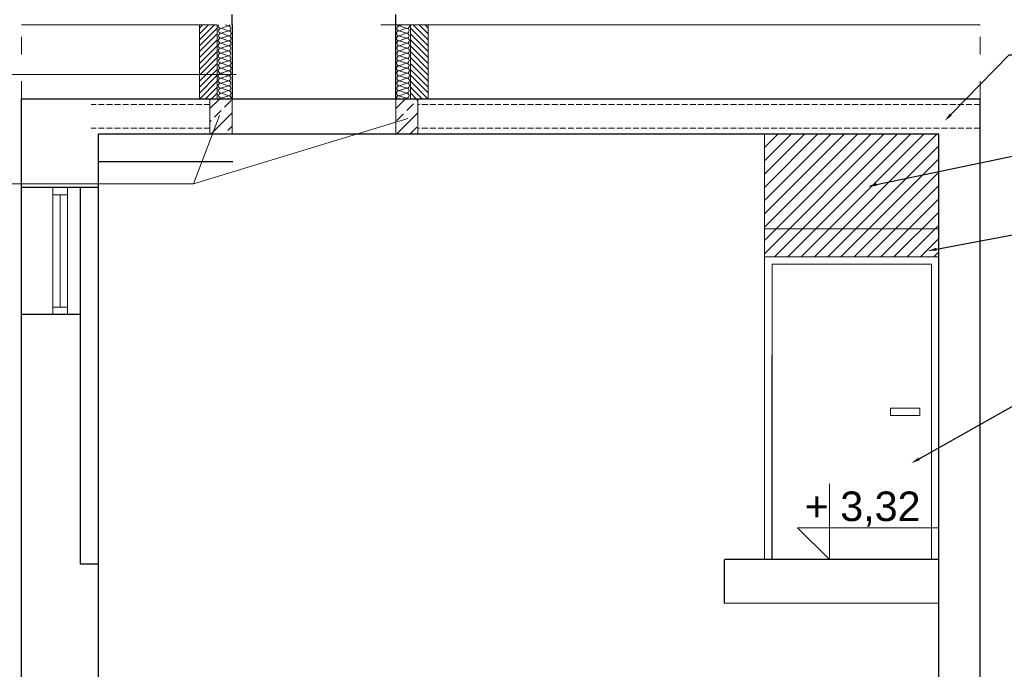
# Model space of a CAD drawing. Header units: millimetres. Extents: x 2341 to 31069, y -7915 to 10644.
# Tile 45 of 105: x 10551 to 11218, y 8448 to 8887. Entities that reach past the tile are written whole.
import ezdxf
from ezdxf import colors
from ezdxf.entities.mleader import LeaderData, LeaderLine
from ezdxf.math import Vec2, Vec3

# ---------------------------------------------------------------- set-up
doc = ezdxf.new("R2010")
doc.units = ezdxf.units.MM
doc.linetypes.add('ACAD_ISO03W100', pattern=[30, 12, -18])
doc.linetypes.add('BANKLINE1', pattern=[5.5, 4, -1.5])
for name, color, linetype, lineweight in [('kreskowanie', 252, 'Continuous', 5), ('opisy', 5, 'Continuous', 5), ('ściany nośne', 1, 'Continuous', 25)]:
    doc.layers.add(name, color=color, linetype=linetype, lineweight=lineweight)
doc.styles.get("Standard").update_dxf_attribs({"font": 'ARIAL.TTF'})

msp = doc.modelspace()

# ---------------------------------------------------------------- hatches: boundary and pattern name
at = {"layer": 'kreskowanie'}
h = msp.add_hatch(dxfattribs=at)
h.set_pattern_fill('JIS_WOOD', color=256, scale=4, style=0)
h.set_pattern_definition([(45, (9043.281, 7424.026), (-2, 2), [])])
h.paths.add_polyline_path([(10684.94, 8883.81), (10672.94, 8883.81), (10672.94, 8850.31), (10684.94, 8850.31)])
h.paths.add_polyline_path([(10684.94, 8850.31), (10672.94, 8850.31), (10672.94, 8833.81), (10684.94, 8833.81)])
h = msp.add_hatch(dxfattribs=at)
h.set_pattern_fill('JIS_WOOD', color=256, scale=4, style=0)
h.set_pattern_definition([(135, (12457.4314, 7424.026), (2, 2), [])])
h.paths.add_polyline_path([(10815.77, 8883.81), (10827.77, 8883.81), (10827.77, 8850.31), (10815.77, 8850.31)])
h.paths.add_polyline_path([(10815.77, 8850.31), (10827.77, 8850.31), (10827.77, 8833.81), (10815.77, 8833.81)])
at = {"layer": 'kreskowanie', "transparency": 33554687}
h = msp.add_hatch(dxfattribs=at)
h.set_pattern_fill('ANSI33', color=256, scale=2)
h.set_pattern_definition([(45, (10211.627, 13351.876), (-8.980256, 8.980256), []), (45, (10220.608, 13351.876), (-8.980256, 8.980256), [6.35, -3.175])])
h.paths.add_polyline_path([(10679.94, 8833.81), (10679.94, 8809.81), (10694.94, 8809.81), (10694.94, 8833.81)])
h.paths.add_polyline_path([(10805.77, 8833.81), (10805.77, 8809.81), (10820.77, 8809.81), (10820.77, 8833.81)])
h = msp.add_hatch(dxfattribs=at)
h.set_pattern_fill('ANSI31', color=256, scale=2)
h.set_pattern_definition([(45, (18033.4274, 6879.251), (-4.490128, 4.490128), [])])
h.paths.add_polyline_path([(11055.5, 8745.81), (11055.5, 8726.81), (11173.5, 8726.81), (11173.5, 8732.2), (11173.5, 8745.81)])
h.paths.add_polyline_path([(11173.5, 8784.49), (11173.5, 8809.81), (11055.5, 8809.81), (11055.5, 8745.81), (11173.5, 8745.81)])

# ---------------------------------------------------------------- linework, layer by layer
at = {"layer": 'kreskowanie'}
for p, q in [((10684.94, 8883.81), (10684.94, 8833.81)), ((10815.77, 8883.81), (10815.77, 8833.81))]:
    msp.add_line(p, q, dxfattribs=at)
at = {"layer": 'kreskowanie', "linetype": 'ByBlock', "ltscale": 0.9504}
for p, q in [((10687.3, 8881.44), (10692.44, 8883.07)), ((10687.58, 8881.57), (10692.67, 8879.79)), ((10690.32, 8883.81), (10692.44, 8883.07)), ((10813.13, 8881.57), (10808.04, 8879.79)), ((10810.4, 8883.81), (10808.27, 8883.07)), ((10813.42, 8881.44), (10808.27, 8883.07)), ((10687.41, 8874.83), (10692.5, 8873.05)), ((10687.53, 8878.16), (10692.67, 8879.79)), ((10687.58, 8874.75), (10692.72, 8876.38)), ((10687.58, 8874.75), (10692.67, 8872.97)), ((10687.63, 8878.16), (10692.72, 8876.38)), ((10813.08, 8878.16), (10807.99, 8876.38)), ((10813.14, 8874.75), (10807.99, 8876.38)), ((10813.19, 8878.16), (10808.04, 8879.79)), ((10813.14, 8874.75), (10808.04, 8872.97)), ((10813.31, 8874.83), (10808.22, 8873.05)), ((10687.3, 8868.02), (10692.44, 8869.65)), ((10687.35, 8871.42), (10692.5, 8873.05)), ((10687.35, 8871.43), (10692.44, 8869.65)), ((10687.4, 8868.02), (10692.49, 8866.24)), ((10813.36, 8871.42), (10808.22, 8873.05)), ((10813.31, 8868.02), (10808.22, 8866.24)), ((10813.36, 8871.43), (10808.27, 8869.65)), ((10813.41, 8868.02), (10808.27, 8869.65)), ((10687.3, 8861.2), (10692.44, 8862.83)), ((10687.35, 8864.61), (10692.49, 8866.24)), ((10687.35, 8864.61), (10692.44, 8862.83)), ((10687.58, 8861.33), (10692.67, 8859.55)), ((10813.13, 8861.33), (10808.04, 8859.55)), ((10813.36, 8864.61), (10808.22, 8866.24)), ((10813.36, 8864.61), (10808.27, 8862.83)), ((10813.42, 8861.2), (10808.27, 8862.83)), ((10687.41, 8854.57), (10692.5, 8852.78)), ((10687.53, 8857.92), (10692.67, 8859.55)), ((10687.58, 8854.51), (10692.72, 8856.14)), ((10687.58, 8854.51), (10692.67, 8852.73)), ((10687.63, 8857.92), (10692.72, 8856.14)), ((10813.08, 8857.92), (10807.99, 8856.14)), ((10813.14, 8854.51), (10807.99, 8856.14)), ((10813.19, 8857.92), (10808.04, 8859.55)), ((10813.14, 8854.51), (10808.04, 8852.73)), ((10813.31, 8854.57), (10808.22, 8852.78)), ((10687.3, 8847.76), (10692.44, 8849.39)), ((10687.35, 8851.16), (10692.5, 8852.78)), ((10687.35, 8851.17), (10692.44, 8849.39)), ((10687.4, 8847.76), (10692.49, 8845.98)), ((10813.36, 8851.16), (10808.22, 8852.78)), ((10813.31, 8847.76), (10808.22, 8845.98)), ((10813.36, 8851.17), (10808.27, 8849.39)), ((10813.41, 8847.76), (10808.27, 8849.39)), ((10687.3, 8840.94), (10692.44, 8842.57)), ((10687.35, 8844.35), (10692.49, 8845.98)), ((10687.35, 8844.35), (10692.44, 8842.57)), ((10687.58, 8841.07), (10692.67, 8839.29)), ((10813.13, 8841.07), (10808.04, 8839.29)), ((10813.36, 8844.35), (10808.22, 8845.98)), ((10813.36, 8844.35), (10808.27, 8842.57)), ((10813.42, 8840.94), (10808.27, 8842.57)), ((10687.53, 8837.66), (10692.67, 8839.29)), ((10687.58, 8834.25), (10692.72, 8835.88)), ((10687.63, 8837.66), (10692.72, 8835.88)), ((10692.02, 8834.25), (10693.27, 8833.81)), ((10692.02, 8834.25), (10693.27, 8833.81)), ((10808.41, 8834.25), (10807.16, 8833.81)), ((10808.41, 8834.25), (10807.16, 8833.81)), ((10813.08, 8837.66), (10807.99, 8835.88)), ((10813.08, 8837.66), (10807.99, 8835.88)), ((10813.14, 8834.25), (10807.99, 8835.88)), ((10813.14, 8834.25), (10807.99, 8835.88)), ((10813.19, 8837.66), (10808.04, 8839.29))]:
    msp.add_line(p, q, dxfattribs=at)
for centre, start, end in [((10687.32, 8883.15), 157.04565, 269.12237), ((10687.55, 8879.87), 89.12237, 269.12237), ((10692.36, 8884.77), 272.51912, 325.73057), ((10692.41, 8881.36), 272.51912, 89.12237), ((10808.3, 8881.36), 90.87763, 267.48088), ((10808.35, 8884.77), 214.26943, 267.48088), ((10813.16, 8879.87), 270.87763, 90.87763), ((10813.39, 8883.15), 270.87763, 22.95435), ((10687.38, 8873.12), 89.12237, 269.12237), ((10687.6, 8876.46), 89.12237, 269.12237), ((10692.59, 8874.67), 272.51912, 89.12237), ((10692.64, 8878.08), 272.51912, 89.12237), ((10808.07, 8878.08), 90.87763, 267.48088), ((10808.12, 8874.67), 90.87763, 267.48088), ((10813.11, 8876.46), 270.87763, 90.87763), ((10813.33, 8873.12), 270.87763, 90.87763), ((10687.33, 8869.73), 89.12237, 269.12237), ((10687.37, 8866.32), 89.12237, 269.12237), ((10692.47, 8871.36), 269.12237, 89.03882), ((10692.42, 8867.94), 272.51912, 89.12237), ((10808.24, 8871.36), 90.96118, 270.87763), ((10808.3, 8867.94), 90.87763, 267.48088), ((10813.34, 8866.32), 270.87763, 90.87763), ((10813.39, 8869.73), 270.87763, 90.87763), ((10687.32, 8862.91), 89.12237, 269.12237), ((10687.55, 8859.63), 89.12237, 269.12237), ((10692.36, 8864.53), 272.51912, 89.12237), ((10692.41, 8861.12), 272.51912, 89.12237), ((10808.3, 8861.12), 90.87763, 267.48088), ((10808.35, 8864.53), 90.87763, 267.48088), ((10813.16, 8859.63), 270.87763, 90.87763), ((10813.39, 8862.91), 270.87763, 90.87763), ((10687.38, 8852.86), 89.12237, 269.12237), ((10687.6, 8856.22), 89.12237, 269.12237), ((10692.59, 8854.43), 272.51912, 89.12237), ((10692.64, 8857.84), 272.51912, 89.12237), ((10808.07, 8857.84), 90.87763, 267.48088), ((10808.12, 8854.43), 90.87763, 267.48088), ((10813.11, 8856.22), 270.87763, 90.87763), ((10813.33, 8852.86), 270.87763, 90.87763), ((10687.33, 8849.47), 89.12237, 269.12237), ((10687.37, 8846.06), 89.12237, 269.12237), ((10692.47, 8851.1), 269.12237, 89.03882), ((10692.42, 8847.68), 272.51912, 89.12237), ((10808.24, 8851.1), 90.96118, 270.87763), ((10808.3, 8847.68), 90.87763, 267.48088), ((10813.34, 8846.06), 270.87763, 90.87763), ((10813.39, 8849.47), 270.87763, 90.87763), ((10687.32, 8842.65), 89.12237, 269.12237), ((10687.55, 8839.37), 89.12237, 269.12237), ((10692.36, 8844.27), 272.51912, 89.12237), ((10692.41, 8840.86), 272.51912, 89.12237), ((10808.3, 8840.86), 90.87763, 267.48088), ((10808.35, 8844.27), 90.87763, 267.48088), ((10813.16, 8839.37), 270.87763, 90.87763), ((10813.39, 8842.65), 270.87763, 90.87763), ((10687.6, 8835.96), 89.12237, 269.12237), ((10692.59, 8834.17), 347.82525, 89.12237), ((10692.64, 8837.58), 272.51912, 89.12237), ((10808.07, 8837.58), 90.87763, 267.48088), ((10808.12, 8834.17), 90.87763, 192.17475), ((10808.12, 8834.17), 90.87763, 192.17475), ((10813.11, 8835.96), 270.87763, 90.87763), ((10813.11, 8835.96), 270.87763, 90.87763)]:
    msp.add_arc(centre, 1.71, start, end, dxfattribs=at)
at = {"layer": 'opisy', "color": 1, "linetype": 'ACAD_ISO03W100'}
for p, q in [((10552.5, 8833.81), (10552.5, 8930.18)), ((11201.48, 8833.81), (11201.48, 8930.18))]:
    msp.add_line(p, q, dxfattribs=at)
at = {"layer": 'opisy'}
for p, q in [((10697.66, 8850.31), (10495.92, 8850.31)), ((10668.95, 8776.18), (10686.56, 8822.47)), ((10668.95, 8776.18), (10813.97, 8820.49)), ((11055.5, 8721.81), (11055.5, 8809.81)), ((10066.62, 8776.18), (10668.95, 8776.18)), ((11055.5, 8745.81), (11173.5, 8745.81)), ((11055.5, 8726.81), (11173.5, 8726.81)), ((11055.5, 8521.81), (11055.5, 8721.81)), ((11060.73, 8521.89), (11060.73, 8721.89)), ((11060.73, 8721.89), (11168.5, 8721.89)), ((11168.5, 8521.81), (11168.5, 8721.89)), ((11055.5, 8660.15), (11055.5, 8521.81)), ((11060.5, 8660.15), (11060.5, 8521.81)), ((11150.79, 8624.35), (11140.79, 8624.35)), ((11140.79, 8624.35), (11140.79, 8619.35)), ((11160.79, 8624.35), (11150.79, 8624.35)), ((11160.79, 8619.35), (11160.79, 8624.35)), ((11140.79, 8619.35), (11160.79, 8619.35)), ((11099.49, 8573.2), (11099.49, 8521.81)), ((11099.49, 8521.81), (11077.9, 8543.4)), ((11077.9, 8543.4), (11173.14, 8543.4))]:
    msp.add_line(p, q, dxfattribs=at)
at = {"layer": 'ściany nośne'}
for p, q in [((10694.94, 8883.81), (10694.94, 8890.81)), ((10805.77, 8883.81), (10805.77, 8890.81)), ((10694.94, 8883.81), (10694.94, 8833.81)), ((10805.77, 8833.81), (10805.77, 8883.81)), ((10552.5, 8191.81), (10552.5, 8833.81)), ((10552.5, 8833.81), (11201.48, 8833.81)), ((11201.48, 8191.81), (11201.48, 8833.81)), ((10604.5, 8191.81), (10604.5, 8809.81)), ((11173.5, 8809.81), (10604.5, 8809.81)), ((11173.5, 8191.81), (11173.5, 8809.81)), ((10604.5, 8791.21), (10695.5, 8791.21)), ((10604.5, 8773.81), (10552.5, 8773.81)), ((10592.22, 8773.81), (10592.22, 8518.81)), ((10592.22, 8687.81), (10552.5, 8687.81)), ((11173.5, 8521.81), (11028.5, 8521.81)), ((11028.5, 8492.29), (11028.5, 8521.6)), ((10604.5, 8518.81), (10592.22, 8518.81)), ((11028.5, 8492.29), (11173.5, 8492.5))]:
    msp.add_line(p, q, dxfattribs=at)
at = {"layer": 'ściany nośne', "lineweight": 18}
for p, q in [((10684.94, 8883.81), (10552.5, 8883.81)), ((10672.94, 8883.81), (10672.94, 8833.81)), ((10795.77, 8883.81), (11201.48, 8883.81)), ((10827.77, 8883.81), (10827.77, 8833.81)), ((10604.5, 8833.81), (10576.5, 8833.81)), ((10680.5, 8833.81), (10604.5, 8833.81)), ((10604.5, 8833.81), (10680.5, 8833.81)), ((10679.94, 8809.81), (10679.94, 8833.81)), ((10694.94, 8833.81), (10689.38, 8833.81)), ((10694.94, 8833.81), (10689.38, 8833.81)), ((10694.94, 8809.81), (10694.94, 8833.81)), ((10800.5, 8833.81), (10904.5, 8833.81)), ((10805.77, 8833.81), (10850.66, 8833.81)), ((10805.77, 8809.81), (10805.77, 8833.81)), ((10820.21, 8833.81), (10810.21, 8833.81)), ((10820.21, 8833.81), (10810.21, 8833.81)), ((10820.77, 8809.81), (10820.77, 8833.81))]:
    msp.add_line(p, q, dxfattribs=at)
at = {"layer": 'ściany nośne', "linetype": 'BANKLINE1', "lineweight": 18}
for p, q in [((10679.94, 8829.83), (10599.5, 8829.83)), ((11201.48, 8829.83), (10820.77, 8829.83)), ((10679.94, 8813.79), (10599.5, 8813.79)), ((11201.48, 8813.79), (10820.77, 8813.79))]:
    msp.add_line(p, q, dxfattribs=at)
at = {"layer": 'ściany nośne', "color": 3, "lineweight": 18}
for p, q in [((10573.5, 8773.81), (10573.5, 8768.81)), ((10573.5, 8773.81), (10573.5, 8687.81)), ((10573.5, 8768.81), (10583.5, 8768.81)), ((10578.5, 8768.81), (10578.5, 8692.81)), ((10583.5, 8773.81), (10583.5, 8768.81)), ((10583.5, 8773.81), (10583.5, 8687.81)), ((10573.5, 8692.81), (10583.5, 8692.81))]:
    msp.add_line(p, q, dxfattribs=at)

# ---------------------------------------------------------------- texts
at = {"layer": 'opisy', "lineweight": 15, "width": 0.9}
for s, p in [('zbrojenie żebra: góra 2%%C12 i dołem 3%%C12 ', (10070.53, 8780.23)), ('(długośc prętów l=200cm)', (10239.4, 8752.41))]:
    msp.add_text(s, height=20, dxfattribs=at).set_placement(p)
at = {"layer": 'opisy', "insert": (11082.73, 8567.92), "char_height": 20, "width": 86.5304, "attachment_point": 1}
msp.add_mtext('+ 3,32', dxfattribs=at)

# ---------------------------------------------------------------- leaders
at = {"layer": 'opisy'}
ml = msp.add_multileader_mtext('Standard', dxfattribs=at)
ml.set_content('\\A1;Klapa oddymiająca 1m{\\H0.7x;\\S2^ ;} powierzchni czynnej')
ml.set_leader_properties()
ml.build(insert=Vec2(0, 0))
ml.multileader.update_dxf_attribs({"arrow_head_size": 6})
ctx = ml.context
ctx.base_point, ctx.char_height, ctx.arrow_head_size, ctx.plane_origin = Vec3(10055.82, 8997.8), 20, 6, Vec3(10673.83, 8957.64)
ctx.text_align_type = 2
notes = []
notes.append((ctx, [(0, (1, 1, 0), (10614.6, 8997.8), (-1, 0), 8, [(0, [(10699.29, 8925.61)], 0, [])])]))
ctx.mtext.insert, ctx.mtext.alignment, ctx.mtext.flow_direction = Vec3(10604.6, 9010.78), 3, 5
ml = msp.add_multileader_mtext('Standard', dxfattribs=at)
ml.set_content('Płyty kanałowe')
ml.set_leader_properties()
ml.build(insert=Vec2(0, 0))
ml.multileader.update_dxf_attribs({"arrow_head_size": 6})
ctx = ml.context
ctx.base_point, ctx.char_height, ctx.arrow_head_size, ctx.plane_origin = Vec3(11229.29, 8863.42), 20, 6, Vec3(11189.41, 8851.14)
ctx.text_align_type = 2
notes.append((ctx, [(0, (1, 1, 0), (11221.29, 8863.42), (1, 0), 8, [(0, [(11177.48, 8818.77)], 0, [])])]))
ctx.mtext.insert, ctx.mtext.flow_direction = Vec3(11231.29, 8876.36), 5
ml = msp.add_multileader_mtext('Standard', dxfattribs=at)
ml.set_content('{\\C256;Ściana nośna z bloczków silikatowych 24cm}')
ml.set_leader_properties()
ml.build(insert=Vec2(0, 0))
ml.multileader.update_dxf_attribs({"arrow_head_size": 6})
ctx = ml.context
ctx.base_point, ctx.char_height, ctx.arrow_head_size, ctx.plane_origin = Vec3(11263.08, 8801.52), 20, 6, Vec3(11949.9, 8801.93)
notes.append((ctx, [(0, (1, 1, 0), (11255.08, 8801.52), (1, 0), 8, [(0, [(11125.48, 8774.47)], 0, [])])]))
ctx.mtext.insert, ctx.mtext.flow_direction = Vec3(11265.08, 8816.98), 5
ml = msp.add_multileader_mtext('Standard', dxfattribs=at)
ml.set_content('x2 Nadproże L19 L=150')
ml.set_leader_properties()
ml.build(insert=Vec2(0, 0))
ml.multileader.update_dxf_attribs({"arrow_head_size": 6})
ctx = ml.context
ctx.base_point, ctx.char_height, ctx.arrow_head_size, ctx.plane_origin = Vec3(11281.54, 8751.16), 20, 6, Vec3(11949.9, 8751.57)
notes.append((ctx, [(0, (1, 1, 0), (11273.54, 8751.16), (1, 0), 8, [(0, [(11166.05, 8730.79)], 0, [])])]))
ctx.mtext.insert, ctx.mtext.flow_direction = Vec3(11283.54, 8763.97), 5
ml = msp.add_multileader_mtext('Standard', dxfattribs=at)
ml.set_content('Drzwi o szer. 100cm i wys. \\P200cm w świetle ościeżnicy EI 30')
ml.set_leader_properties()
ml.build(insert=Vec2(0, 0))
ml.multileader.update_dxf_attribs({"arrow_head_size": 6})
ctx = ml.context
ctx.base_point, ctx.char_height, ctx.arrow_head_size, ctx.plane_origin = Vec3(11284.87, 8655.66), 20, 6, Vec3(11966.11, 8607.86)
notes.append((ctx, [(0, (1, 1, 0), (11276.87, 8655.66), (1, 0), 8, [(0, [(11154.96, 8587.09)], 0, [])])]))
ctx.mtext.insert, ctx.mtext.flow_direction = Vec3(11286.87, 8668.64), 5
for ctx, leaders in notes:
    for number, flags, end, landing, length, lines in leaders:
        leader = LeaderData()
        leader.index, (leader.has_last_leader_line, leader.has_dogleg_vector, leader.attachment_direction) = number, flags
        leader.last_leader_point, leader.dogleg_vector, leader.dogleg_length = Vec3(end), Vec3(landing), length
        for number, points, colour, breaks in lines:
            line = LeaderLine()
            line.index, line.vertices, line.color, line.breaks = number, Vec3.list(points), colors.encode_raw_color(colour), breaks
            leader.lines.append(line)
        ctx.leaders.append(leader)

doc.saveas('drawing.dxf')
